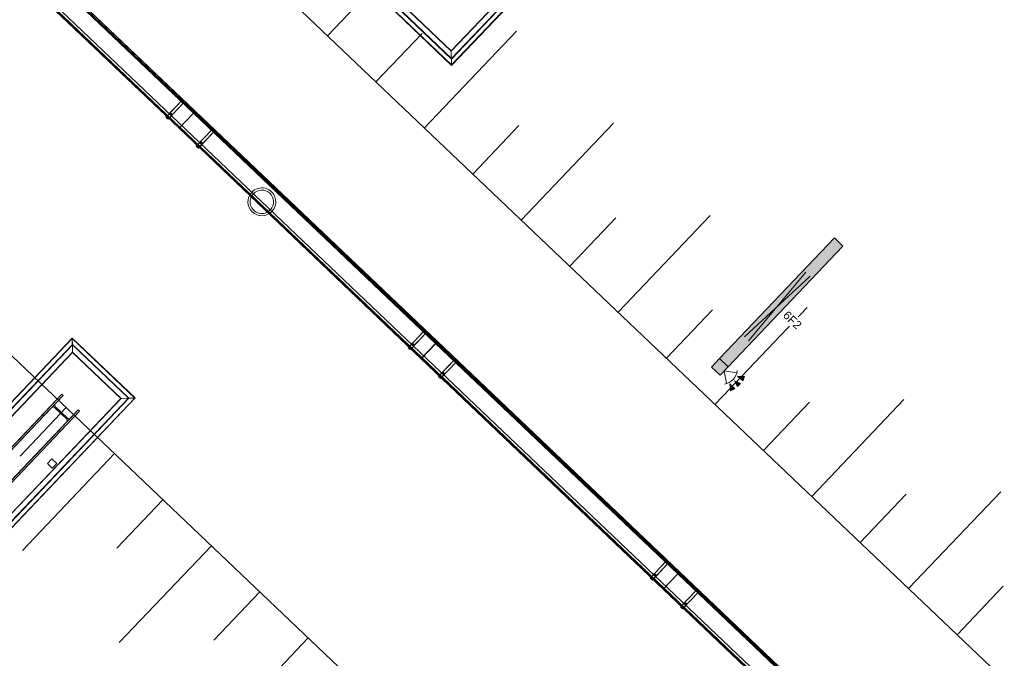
# Model space of a CAD drawing. Header units: metres. Extents: x 32343132.4 to 32343183.8, y 5699224 to 5699274.6.
# Tile 16 of 64: x 32343141.4 to 32343150.2, y 5699259 to 5699264.7. Entities that reach past the tile are written whole.
import ezdxf

# ---------------------------------------------------------------- set-up
doc = ezdxf.new("R2010")
doc.units = ezdxf.units.M
for name, color, linetype, lineweight in [('0-1', 7, 'Continuous', 5), ('A-ANNO-NOTE-1', 7, 'Continuous', 5), ('A-ANNO-NOTE-3', 7, 'Continuous', 9), ('A-DETL-GENF', 7, 'Continuous', 18), ('A-DETL-GENF-2', 7, 'Continuous', 50), ('E-LITE-EQPM', 7, 'Continuous', 50), ('E-LITE-EQPM-IDEN', 7, 'Continuous', 9)]:
    doc.layers.add(name, color=color, linetype=linetype, lineweight=lineweight)
for name, color, linetype, lineweight, true_color in [('A-DETL-1', 254, 'Continuous', 18, 0xbebebe), ('A-DETL-GENF-3', 2, 'Continuous', 50, 0xffff00), ('A-FLOR-HRAL-1', 7, 'Continuous', 5, 0xcccccc), ('A-GENM-1', 7, 'Continuous', 5, 0xcccccc), ('A-MASS-1', 7, 'Continuous', 5, 0xcccccc), ('S-COLS-2', 7, 'Continuous', 5, 0xcccccc)]:
    doc.layers.add(name, color=color, linetype=linetype, lineweight=lineweight, true_color=true_color)
doc.styles.add('Arial', font='arial.ttf', dxfattribs={"height": 0.075})

# ---------------------------------------------------------------- blocks, each defined once
blk = doc.blocks.new('Aushub - Aushub-3443405-TGA_190_LP5_GR_EG-TGA-01_G_')
at = {"layer": 'A-MASS-1'}
for p, q in [((63.5949, 11.5976), (64.0085, 12.0323)), ((63.616, 10.7493), (64.4432, 11.6187)), ((64.4643, 10.7704), (64.8779, 11.2051)), ((64.4854, 9.9222), (65.3126, 10.7916)), ((65.3337, 9.9433), (65.7473, 10.378)), ((65.3548, 9.095), (66.182, 9.9644))]:
    blk.add_line(p, q, dxfattribs=at)
blk = doc.blocks.new('Aushub1 - Aushub-3534796-TGA_190_LP5_GR_EG-TGA-01_G_')
at = {"layer": 'A-MASS-1'}
for p, q in [((66.6066, 15.6336), (67.4337, 16.503)), ((67.0413, 15.2201), (67.4548, 15.6548)), ((67.476, 14.8065), (68.3031, 15.6759)), ((67.9107, 14.3929), (68.3242, 14.8276)), ((68.3454, 13.9794), (69.1725, 14.8488)), ((68.7801, 13.5658), (69.1936, 14.0005)), ((69.2148, 13.1522), (70.0419, 14.0216)), ((69.6495, 12.7387), (70.063, 13.1734)), ((70.3235, 12.5767), (70.9113, 13.1945)), ((70.2774, 12.5283), (70.3079, 12.5603)), ((70.0842, 12.3251), (70.2224, 12.4704)), ((70.2391, 12.4879), (70.2681, 12.5184)), ((70.5189, 11.9115), (70.9324, 12.3462)), ((70.9536, 11.498), (71.7807, 12.3674)), ((71.3883, 11.0844), (71.8018, 11.5191)), ((71.823, 10.6708), (72.6501, 11.5402)), ((72.2577, 10.2573), (72.6712, 10.692))]:
    blk.add_line(p, q, dxfattribs=at)
blk = doc.blocks.new('HE-B-Stütze - 3883415-TGA_190_LP5_GR_EG-TGA-01_G_')
at = {"layer": 'S-COLS-2'}
for p, q in [((62.1406, 10.2285), (63.9705, 12.1519)), ((62.1522, 10.2175), (63.9821, 12.1409)), ((63.9705, 12.1519), (63.7961, 11.9686)), ((63.9129, 12.0682), (63.9821, 12.1409)), ((63.9821, 12.1409), (63.9705, 12.1519)), ((63.8768, 12.0302), (62.0405, 10.1001)), ((63.8076, 11.9575), (63.8768, 12.0302)), ((63.9041, 12.0328), (64.0143, 11.9281)), ((64.0218, 11.936), (63.9117, 12.0408)), ((61.9555, 10.0339), (63.7961, 11.9686)), ((61.9671, 10.0229), (63.8076, 11.9575)), ((62.2884, 10.0879), (64.1183, 12.0113)), ((62.3, 10.0769), (64.1299, 12.0003)), ((63.7961, 11.9686), (63.8076, 11.9575)), ((63.9554, 11.8169), (64.1299, 12.0003)), ((64.1183, 12.0113), (64.0491, 11.9386)), ((64.1299, 12.0003), (64.1183, 12.0113)), ((62.1767, 9.9705), (64.013, 11.9007)), ((64.013, 11.9007), (63.9439, 11.8279)), ((62.1033, 9.8933), (63.9439, 11.8279)), ((62.1149, 9.8823), (63.9554, 11.8169)), ((63.9439, 11.8279), (63.9554, 11.8169)), ((61.9555, 10.0339), (62.1406, 10.2285)), ((62.1522, 10.2175), (62.0788, 10.1403)), ((62.1406, 10.2285), (62.1522, 10.2175)), ((62.0405, 10.1001), (61.9671, 10.0229)), ((62.1788, 9.9988), (62.0687, 10.1036)), ((62.0767, 10.112), (62.1868, 10.0072)), ((62.3, 10.0769), (62.1149, 9.8823)), ((62.215, 10.0107), (62.2884, 10.0879)), ((62.2884, 10.0879), (62.3, 10.0769)), ((61.9671, 10.0229), (61.9555, 10.0339)), ((62.1033, 9.8933), (62.1767, 9.9705)), ((62.1149, 9.8823), (62.1033, 9.8933))]:
    blk.add_line(p, q, dxfattribs=at)
at = {"layer": 'S-COLS-2', "flags": 128}
for points in [[(63.8768, 12.0302), (63.8803, 12.0333), (63.8843, 12.0355), (63.8886, 12.0369), (63.8929, 12.0373), (63.8971, 12.0367), (63.9009, 12.0352), (63.9041, 12.0328)], [(63.9117, 12.0408), (63.9091, 12.0439), (63.9074, 12.0476), (63.9067, 12.0518), (63.9068, 12.0561), (63.908, 12.0604), (63.9101, 12.0645), (63.9129, 12.0682)], [(64.0491, 11.9386), (64.0456, 11.9356), (64.0416, 11.9333), (64.0374, 11.9319), (64.033, 11.9315), (64.0289, 11.9321), (64.0251, 11.9336), (64.0218, 11.936)], [(64.0143, 11.9281), (64.0168, 11.9249), (64.0185, 11.9212), (64.0193, 11.9171), (64.0191, 11.9127), (64.0179, 11.9084), (64.0159, 11.9043), (64.013, 11.9007)], [(62.0687, 10.1036), (62.0654, 10.1059), (62.0615, 10.1074), (62.0573, 10.1078), (62.0528, 10.1073), (62.0484, 10.1058), (62.0442, 10.1033), (62.0405, 10.1001)], [(62.0788, 10.1403), (62.0757, 10.1365), (62.0735, 10.1322), (62.0722, 10.1277), (62.0719, 10.1232), (62.0725, 10.1189), (62.0742, 10.1151), (62.0767, 10.112)], [(62.1767, 9.9705), (62.1797, 9.9743), (62.182, 9.9786), (62.1833, 9.9831), (62.1836, 9.9876), (62.183, 9.9919), (62.1813, 9.9957), (62.1788, 9.9988)], [(62.1868, 10.0072), (62.1901, 10.0049), (62.194, 10.0034), (62.1982, 10.003), (62.2027, 10.0035), (62.2071, 10.0051), (62.2113, 10.0075), (62.215, 10.0107)]]:
    blk.add_lwpolyline(points, dxfattribs=at)
blk = doc.blocks.new('construction-roof-accessories--rheinzink-rzk010046 - construction-roof-accessories--rheinzink-rzk010046-3213829-TGA_190_LP5_GR_EG-TGA-01_G_')
at = {"layer": 'A-GENM-1'}
for p, q in [((1.493, 0.1143), (-1.507, 0.1143)), ((-1.507, 0.1143), (-1.507, -0.0751)), ((1.493, 0.1133), (-1.507, 0.1133)), ((-1.507, -0.0741), (-1.507, 0.1133)), ((-1.507, 0.111), (-1.507, 0.1077)), ((-1.507, 0.111), (1.493, 0.111)), ((-1.507, 0.1085), (-1.507, 0.1101)), ((-1.507, 0.1101), (1.493, 0.1101)), ((-1.507, 0.1085), (-1.507, 0.1027)), ((-1.507, 0.1019), (-1.507, 0.1077)), ((-1.507, 0.1027), (-1.507, 0.1019)), ((-1.507, 0.1027), (1.493, 0.1027)), ((-1.507, 0.1019), (1.493, 0.1019)), ((1.493, -0.0751), (1.493, 0.1143)), ((1.493, 0.1133), (1.493, -0.0741)), ((1.493, 0.1077), (1.493, 0.111)), ((1.493, 0.1101), (1.493, 0.1085)), ((1.493, 0.1027), (1.493, 0.1085)), ((1.493, 0.1077), (1.493, 0.1019)), ((1.493, 0.1019), (1.493, 0.1027)), ((-1.507, -0.0741), (1.493, -0.0741)), ((-1.507, -0.0742), (-1.507, -0.0741)), ((-1.507, -0.0741), (1.493, -0.0741)), ((-1.507, -0.0741), (1.493, -0.0741)), ((-1.507, -0.0742), (-1.507, -0.0969)), ((-1.507, -0.0751), (1.493, -0.0751)), ((-1.507, -0.096), (-1.507, -0.0751)), ((1.493, -0.0751), (-1.507, -0.0751)), ((-1.507, -0.0751), (1.493, -0.0751)), ((1.493, -0.0809), (-1.507, -0.0809)), ((-1.507, -0.0809), (-1.507, -0.0826)), ((-1.507, -0.084), (-1.507, -0.081)), ((-1.507, -0.081), (1.493, -0.081)), ((1.493, -0.0818), (-1.507, -0.0818)), ((-1.507, -0.0829), (-1.507, -0.0818)), ((-1.507, -0.0819), (-1.507, -0.0848)), ((-1.507, -0.0819), (1.493, -0.0819)), ((-1.507, -0.0848), (-1.507, -0.084)), ((-1.507, -0.084), (1.493, -0.084)), ((-1.507, -0.0848), (1.493, -0.0848)), ((1.493, -0.0741), (1.493, -0.0742)), ((1.493, -0.0969), (1.493, -0.0742)), ((1.493, -0.0751), (1.493, -0.096)), ((1.493, -0.0826), (1.493, -0.0809)), ((1.493, -0.081), (1.493, -0.084)), ((1.493, -0.0818), (1.493, -0.0829)), ((1.493, -0.0848), (1.493, -0.0819)), ((1.493, -0.084), (1.493, -0.0848)), ((-1.507, -0.096), (1.493, -0.096)), ((-1.507, -0.0969), (1.493, -0.0969))]:
    blk.add_line(p, q, dxfattribs=at)
blk = doc.blocks.new('construction-roof-accessories--rheinzink-rzk010047 - construction-roof-accessories--rheinzink-rzk010047-3217442-TGA_190_LP5_GR_EG-TGA-01_G_')
at = {"layer": 'A-GENM-1'}
for p, q in [((-0.0129, 0.0759), (-0.0129, 0.0826)), ((-0.0129, 0.0826), (-0.0129, -0.1245)), ((-0.0129, 0.0826), (0.0129, 0.0826)), ((-0.0129, 0.0826), (0.0129, 0.0826)), ((0.0129, 0.0759), (-0.0129, 0.0759)), ((-0.0129, -0.1161), (-0.0129, 0.0759)), ((0.0129, 0.0759), (-0.0129, 0.0759)), ((-0.0125, 0.0822), (-0.0125, 0.0322)), ((-0.0125, 0.0322), (-0.0125, 0.0822)), ((-0.0125, 0.0822), (-0.0125, 0.0763)), ((-0.0125, 0.0263), (-0.0125, 0.0822)), ((0.0125, 0.0822), (-0.0125, 0.0822)), ((-0.0125, 0.0822), (0.0125, 0.0822)), ((-0.0125, 0.0822), (0.0125, 0.0822)), ((-0.0125, 0.0822), (0.0125, 0.0822)), ((-0.0125, 0.0763), (-0.0125, 0.0263)), ((0.0125, 0.0763), (-0.0125, 0.0763)), ((-0.0125, 0.0763), (0.0125, 0.0763)), ((-0.0125, 0.0322), (0.0125, 0.0322)), ((-0.0125, 0.0322), (0.0125, 0.0322)), ((-0.0125, 0.0263), (0.0125, 0.0263)), ((-0.0125, 0.0263), (0.0125, 0.0263)), ((-0.0105, 0.0749), (-0.0105, 0.0759)), ((-0.0105, 0.0759), (-0.0105, 0.0757)), ((-0.0105, 0.0759), (0.0105, 0.0759)), ((-0.0105, 0.0759), (0.0105, 0.0759)), ((0.0105, 0.0759), (-0.0105, 0.0759)), ((0.0105, 0.0759), (-0.0105, 0.0759)), ((-0.0105, 0.0749), (-0.0105, 0.0759)), ((-0.0105, 0.0759), (-0.0105, 0.0749)), ((-0.0105, 0.0757), (-0.0105, 0.0754)), ((-0.0105, 0.0757), (0.0105, 0.0757)), ((-0.0105, 0.0754), (-0.0105, 0.0744)), ((-0.0105, 0.0754), (0.0105, 0.0754)), ((-0.0105, 0.0754), (0.0105, 0.0754)), ((-0.0105, 0.0752), (-0.0105, 0.0754)), ((-0.0105, 0.0754), (-0.0105, 0.0744)), ((-0.0105, 0.0742), (-0.0105, 0.0752)), ((-0.0105, 0.0744), (-0.0105, 0.0749)), ((-0.0105, 0.0749), (0.0105, 0.0749)), ((-0.0105, 0.0749), (0.0105, 0.0749)), ((-0.0105, 0.0749), (0.0105, 0.0749)), ((-0.0105, 0.0749), (0.0105, 0.0749)), ((0.0105, 0.0744), (-0.0105, 0.0744)), ((-0.0105, 0.0744), (-0.0105, 0.0742)), ((0.0105, 0.0744), (-0.0105, 0.0744)), ((0, 0.0826), (-0.0045, 0.0826)), ((0, 0.0746), (-0.0045, 0.0746)), ((-0.0033, 0.0826), (-0.0033, 0.0746)), ((-0.0033, 0.0826), (0, 0.0826)), ((0, 0.0746), (-0.0033, 0.0746)), ((0, 0.0826), (0.0033, 0.0826)), ((0.0045, 0.0826), (0, 0.0826)), ((0.0033, 0.0746), (0, 0.0746)), ((0.0045, 0.0746), (0, 0.0746)), ((0.0033, 0.0746), (0.0033, 0.0826)), ((0.0105, 0.0757), (0.0105, 0.0759)), ((0.0105, 0.0759), (0.0105, 0.0749)), ((0.0105, 0.0759), (0.0105, 0.0749)), ((0.0105, 0.0759), (0.0105, 0.0749)), ((0.0105, 0.0754), (0.0105, 0.0757)), ((0.0105, 0.0744), (0.0105, 0.0754)), ((0.0105, 0.0754), (0.0105, 0.0752)), ((0.0105, 0.0744), (0.0105, 0.0754)), ((0.0105, 0.0742), (0.0105, 0.0752)), ((0.0105, 0.0749), (0.0105, 0.0744)), ((0.0105, 0.0742), (0.0105, 0.0744)), ((0.0125, 0.0822), (0.0125, 0.0263)), ((0.0125, 0.0763), (0.0125, 0.0822)), ((0.0125, 0.0822), (0.0125, 0.0322)), ((0.0125, 0.0322), (0.0125, 0.0822)), ((0.0125, 0.0263), (0.0125, 0.0763)), ((0.0129, -0.1245), (0.0129, 0.0826)), ((0.0129, 0.0826), (0.0129, 0.0759)), ((0.0129, 0.0759), (0.0129, -0.1161)), ((-0.0129, -0.1245), (-0.0129, -0.1161)), ((-0.0129, -0.1161), (0.0129, -0.1161)), ((-0.0129, -0.1245), (0.0129, -0.1245)), ((0.0129, -0.1161), (0.0129, -0.1245))]:
    blk.add_line(p, q, dxfattribs=at)
at = {"layer": 'A-GENM-1', "flags": 128}
for points in [[(-0.0045, 0.0826), (-0.0043, 0.0828), (-0.0041, 0.083), (-0.0039, 0.0831), (-0.0037, 0.0833), (-0.0035, 0.0834), (-0.0032, 0.0836), (-0.003, 0.0837), (-0.0028, 0.0838), (-0.0025, 0.0839), (-0.0023, 0.084), (-0.002, 0.0841), (-0.0018, 0.0842), (-0.0015, 0.0843), (-0.0012, 0.0843), (-0.001, 0.0844), (-0.0007, 0.0844), (-0.0005, 0.0845), (-0.0002, 0.0845), (0, 0.0845)], [(-0.004, 0.074), (-0.004, 0.074), (-0.004, 0.074), (-0.0041, 0.074), (-0.0041, 0.074), (-0.0041, 0.074), (-0.0041, 0.074), (-0.0041, 0.074), (-0.0042, 0.074), (-0.0042, 0.074), (-0.0042, 0.074), (-0.0042, 0.074), (-0.0042, 0.074), (-0.0043, 0.074), (-0.0043, 0.074), (-0.0043, 0.074), (-0.0043, 0.0741), (-0.0043, 0.0741), (-0.0043, 0.0741), (-0.0044, 0.0741), (-0.0044, 0.0741), (-0.0044, 0.0741), (-0.0044, 0.0741), (-0.0044, 0.0742), (-0.0044, 0.0742), (-0.0044, 0.0742), (-0.0044, 0.0742), (-0.0045, 0.0742), (-0.0045, 0.0743), (-0.0045, 0.0743), (-0.0045, 0.0743), (-0.0045, 0.0743), (-0.0045, 0.0743), (-0.0045, 0.0744), (-0.0045, 0.0744), (-0.0045, 0.0744), (-0.0045, 0.0744), (-0.0045, 0.0744), (-0.0045, 0.0745), (-0.0045, 0.0745), (-0.0045, 0.0745), (-0.0045, 0.0745), (-0.0045, 0.0745), (-0.0045, 0.0746), (-0.0045, 0.0746)], [(0, 0.074), (-0.0002, 0.074), (-0.0003, 0.074), (-0.0005, 0.074), (-0.0006, 0.074), (-0.0008, 0.074), (-0.0009, 0.074), (-0.0011, 0.074), (-0.0013, 0.074), (-0.0014, 0.074), (-0.0016, 0.074), (-0.0017, 0.074), (-0.0018, 0.074), (-0.002, 0.074), (-0.0021, 0.074), (-0.0023, 0.074), (-0.0024, 0.074), (-0.0025, 0.074), (-0.0026, 0.074), (-0.0027, 0.074), (-0.0029, 0.074), (-0.003, 0.074), (-0.0031, 0.074), (-0.0032, 0.074), (-0.0033, 0.074), (-0.0034, 0.074), (-0.0034, 0.074), (-0.0035, 0.074), (-0.0036, 0.074), (-0.0037, 0.074), (-0.0037, 0.074), (-0.0038, 0.074), (-0.0038, 0.074), (-0.0039, 0.074), (-0.0039, 0.074), (-0.0039, 0.074), (-0.004, 0.074), (-0.004, 0.074), (-0.004, 0.074), (-0.004, 0.074)], [(-0.004, 0.074), (-0.004, 0.074), (-0.004, 0.074), (-0.004, 0.074), (-0.0039, 0.074), (-0.0039, 0.074), (-0.0039, 0.074), (-0.0038, 0.074), (-0.0038, 0.074), (-0.0037, 0.074), (-0.0037, 0.074), (-0.0036, 0.074), (-0.0035, 0.074), (-0.0035, 0.074), (-0.0034, 0.074), (-0.0033, 0.074), (-0.0032, 0.074), (-0.0031, 0.074), (-0.003, 0.074), (-0.0029, 0.074), (-0.0028, 0.074), (-0.0027, 0.074), (-0.0025, 0.074), (-0.0024, 0.074), (-0.0023, 0.074), (-0.0022, 0.074), (-0.002, 0.074), (-0.0019, 0.074), (-0.0017, 0.074), (-0.0016, 0.074), (-0.0014, 0.074), (-0.0013, 0.074), (-0.0011, 0.074), (-0.001, 0.074), (-0.0008, 0.074), (-0.0007, 0.074), (-0.0005, 0.074), (-0.0004, 0.074), (-0.0002, 0.074), (0, 0.074), (0, 0.074)], [(0, 0.0845), (0.0003, 0.0845), (0.0005, 0.0845), (0.0008, 0.0844), (0.0011, 0.0844), (0.0013, 0.0843), (0.0016, 0.0843), (0.0018, 0.0842), (0.0021, 0.0841), (0.0023, 0.084), (0.0026, 0.0839), (0.0028, 0.0838), (0.0031, 0.0837), (0.0033, 0.0835), (0.0035, 0.0834), (0.0038, 0.0833), (0.004, 0.0831), (0.0042, 0.0829), (0.0044, 0.0827), (0.0045, 0.0826)], [(0, 0.074), (0.0002, 0.074), (0.0003, 0.074), (0.0005, 0.074), (0.0006, 0.074), (0.0008, 0.074), (0.0009, 0.074), (0.0011, 0.074), (0.0013, 0.074), (0.0014, 0.074), (0.0016, 0.074), (0.0017, 0.074), (0.0018, 0.074), (0.002, 0.074), (0.0021, 0.074), (0.0023, 0.074), (0.0024, 0.074), (0.0025, 0.074), (0.0026, 0.074), (0.0027, 0.074), (0.0029, 0.074), (0.003, 0.074), (0.0031, 0.074), (0.0032, 0.074), (0.0033, 0.074), (0.0034, 0.074), (0.0034, 0.074), (0.0035, 0.074), (0.0036, 0.074), (0.0037, 0.074), (0.0037, 0.074), (0.0038, 0.074), (0.0038, 0.074), (0.0039, 0.074), (0.0039, 0.074), (0.0039, 0.074), (0.004, 0.074), (0.004, 0.074), (0.004, 0.074), (0.004, 0.074)], [(0.004, 0.074), (0.004, 0.074), (0.004, 0.074), (0.004, 0.074), (0.0039, 0.074), (0.0039, 0.074), (0.0039, 0.074), (0.0038, 0.074), (0.0038, 0.074), (0.0037, 0.074), (0.0037, 0.074), (0.0036, 0.074), (0.0035, 0.074), (0.0035, 0.074), (0.0034, 0.074), (0.0033, 0.074), (0.0032, 0.074), (0.0031, 0.074), (0.003, 0.074), (0.0029, 0.074), (0.0028, 0.074), (0.0027, 0.074), (0.0025, 0.074), (0.0024, 0.074), (0.0023, 0.074), (0.0022, 0.074), (0.002, 0.074), (0.0019, 0.074), (0.0017, 0.074), (0.0016, 0.074), (0.0014, 0.074), (0.0013, 0.074), (0.0011, 0.074), (0.001, 0.074), (0.0008, 0.074), (0.0007, 0.074), (0.0005, 0.074), (0.0004, 0.074), (0.0002, 0.074), (0, 0.074), (0, 0.074)], [(0.0045, 0.0746), (0.0045, 0.0746), (0.0045, 0.0745), (0.0045, 0.0745), (0.0045, 0.0745), (0.0045, 0.0745), (0.0045, 0.0745), (0.0045, 0.0744), (0.0045, 0.0744), (0.0045, 0.0744), (0.0045, 0.0744), (0.0045, 0.0743), (0.0045, 0.0743), (0.0045, 0.0743), (0.0045, 0.0743), (0.0045, 0.0743), (0.0045, 0.0742), (0.0045, 0.0742), (0.0044, 0.0742), (0.0044, 0.0742), (0.0044, 0.0742), (0.0044, 0.0742), (0.0044, 0.0741), (0.0044, 0.0741), (0.0044, 0.0741), (0.0044, 0.0741), (0.0043, 0.0741), (0.0043, 0.0741), (0.0043, 0.0741), (0.0043, 0.074), (0.0043, 0.074), (0.0042, 0.074), (0.0042, 0.074), (0.0042, 0.074), (0.0042, 0.074), (0.0042, 0.074), (0.0042, 0.074), (0.0041, 0.074), (0.0041, 0.074), (0.0041, 0.074), (0.0041, 0.074), (0.004, 0.074), (0.004, 0.074), (0.004, 0.074), (0.004, 0.074)]]:
    blk.add_lwpolyline(points, dxfattribs=at)
at = {"layer": 'A-GENM-1'}
for centre in [(0, 0.0786), (0, 0.0776)]:
    blk.add_ellipse(centre, major_axis=(-0.0271, 0), ratio=0.13736, start_param=1.173287, end_param=1.968306, dxfattribs=at)
blk = doc.blocks.new('RO-Stütze _EN 10219-2_ - Anprallschutz-3556209-TGA_190_LP5_GR_EG-TGA-01_G_')
at = {"layer": 'S-COLS-2'}
for start, end in [(0, 180), (0, 180), (180, 0), (180, 0)]:
    blk.add_arc((0, 0), 0.105, start, end, dxfattribs=at)
for start_param, end_param in [(0, 3.141593), (0, 3.141593), (3.141593, 6.283185), (3.141593, 6.283185)]:
    blk.add_ellipse((0, 0), major_axis=(0.125, 0), ratio=1, start_param=start_param, end_param=end_param, dxfattribs=at)
blk = doc.blocks.new('Geländer - Geländer-4031964-TGA_190_LP5_GR_EG-TGA-01_G_')
at = {"layer": 'A-FLOR-HRAL-1'}
for p, q in [((72.7693, 20.808), (67.4665, 15.2342)), ((72.7693, 20.808), (67.4665, 15.2342)), ((72.7717, 20.808), (67.4666, 15.2318)), ((72.7717, 20.808), (67.4666, 15.2318)), ((72.8384, 20.8097), (67.4682, 15.1651)), ((72.8426, 20.8098), (67.4683, 15.1609)), ((67.4696, 15.1085), (72.8951, 20.8111)), ((67.4696, 15.1085), (72.8951, 20.8111)), ((67.4698, 15.1042), (72.8993, 20.8112)), ((67.4698, 15.1042), (72.8993, 20.8112)), ((67.4666, 15.2318), (67.0319, 15.6454)), ((67.4666, 15.2318), (67.0319, 15.6454)), ((67.4665, 15.2342), (67.0342, 15.6455)), ((67.4665, 15.2342), (67.0342, 15.6455)), ((66.9043, 15.6422), (67.4698, 15.1042)), ((66.9043, 15.6422), (67.4698, 15.1042)), ((66.9085, 15.6423), (67.4696, 15.1085)), ((66.9085, 15.6423), (67.4696, 15.1085)), ((67.4683, 15.1609), (66.9609, 15.6436)), ((67.4682, 15.1651), (66.9652, 15.6437)), ((67.4666, 15.2318), (67.4665, 15.2342)), ((67.4665, 15.2342), (67.4693, 15.1222)), ((67.4693, 15.1222), (67.4665, 15.2342)), ((67.4665, 15.2342), (67.4666, 15.2318)), ((67.4694, 15.1198), (67.4666, 15.2318)), ((67.4666, 15.2318), (67.4694, 15.1198)), ((67.4693, 15.1204), (67.4685, 15.1553)), ((67.4685, 15.1553), (67.4693, 15.1204)), ((67.4694, 15.1178), (67.4685, 15.1527)), ((67.4685, 15.1527), (67.4694, 15.1178))]:
    blk.add_line(p, q, dxfattribs=at)
for points in [[(67.4685, 15.1553), (67.4684, 15.1571), (67.4684, 15.1602), (67.4683, 15.1635), (67.4682, 15.1652), (67.4682, 15.1652), (67.4683, 15.1641), (67.4683, 15.1629), (67.4683, 15.1618), (67.4684, 15.1605), (67.4684, 15.1584), (67.4684, 15.1566), (67.4685, 15.1553)], [(67.4685, 15.1527), (67.4685, 15.1542), (67.4684, 15.1568), (67.4684, 15.1595), (67.4683, 15.1609), (67.4683, 15.1609), (67.4684, 15.16), (67.4684, 15.159), (67.4684, 15.1581), (67.4684, 15.157), (67.4685, 15.1553), (67.4685, 15.1538), (67.4685, 15.1527)]]:
    blk.add_open_spline(points, degree=3, knots=[0, 0, 0, 0, 0.142857, 0.285714, 0.428571, 0.571429, 0.678571, 0.732143, 0.785714, 0.839286, 0.892857, 1, 1, 1, 1], dxfattribs=at)
for points in [[(67.4693, 15.1222), (67.4694, 15.1201), (67.4694, 15.1164), (67.4696, 15.1121), (67.4696, 15.1093), (67.4697, 15.1082), (67.4696, 15.1088), (67.4696, 15.1111), (67.4695, 15.115), (67.4694, 15.1185), (67.4693, 15.1204)], [(67.4693, 15.1204), (67.4694, 15.1185), (67.4695, 15.115), (67.4696, 15.1111), (67.4696, 15.1088), (67.4697, 15.1082), (67.4696, 15.1093), (67.4696, 15.1121), (67.4694, 15.1164), (67.4694, 15.1201), (67.4693, 15.1222)], [(67.4694, 15.1198), (67.4694, 15.1175), (67.4695, 15.1133), (67.4697, 15.1084), (67.4697, 15.1052), (67.4698, 15.1039), (67.4697, 15.1046), (67.4697, 15.1072), (67.4696, 15.1116), (67.4695, 15.1156), (67.4694, 15.1178)], [(67.4694, 15.1178), (67.4695, 15.1156), (67.4696, 15.1116), (67.4697, 15.1072), (67.4697, 15.1046), (67.4698, 15.1039), (67.4697, 15.1052), (67.4697, 15.1084), (67.4695, 15.1133), (67.4694, 15.1175), (67.4694, 15.1198)]]:
    blk.add_open_spline(points, degree=3, dxfattribs=at)
blk = doc.blocks.new('Geländer - 60-4048510-TGA_190_LP5_GR_EG-TGA-01_G_')
at = {"layer": 'A-FLOR-HRAL-1'}
for p, q in [((0.03, 0.03), (-0.03, 0.03)), ((-0.03, 0.03), (-0.03, -0.03)), ((-0.03, -0.03), (-0.03, 0.03)), ((-0.03, 0.03), (0.03, 0.03)), ((0.03, -0.03), (0.03, 0.03)), ((0.03, 0.03), (0.03, -0.03)), ((-0.03, -0.03), (0.03, -0.03)), ((0.03, -0.03), (-0.03, -0.03))]:
    blk.add_line(p, q, dxfattribs=at)
blk = doc.blocks.new('Geländer - Geländer-4038925-TGA_190_LP5_GR_EG-TGA-01_G_')
at = {"layer": 'A-FLOR-HRAL-1'}
for p, q in [((64.0637, 12.6564), (58.6318, 6.947)), ((64.0637, 12.6564), (58.6318, 6.947)), ((64.0638, 12.6522), (58.636, 6.9471)), ((64.0638, 12.6522), (58.636, 6.9471)), ((64.6292, 12.1184), (64.0637, 12.6564)), ((64.6292, 12.1184), (64.0637, 12.6564)), ((64.6249, 12.1183), (64.0638, 12.6522)), ((64.6249, 12.1183), (64.0638, 12.6522)), ((64.0649, 12.6079), (64.064, 12.6429)), ((64.064, 12.6429), (64.0649, 12.6079)), ((64.0668, 12.5288), (64.064, 12.6409)), ((64.064, 12.6409), (64.0668, 12.5288)), ((64.0649, 12.6053), (64.0641, 12.6403)), ((64.0641, 12.6403), (64.0649, 12.6053)), ((58.6885, 6.9484), (64.0651, 12.5998)), ((58.6927, 6.9485), (64.0652, 12.5955)), ((64.0641, 12.6385), (64.0669, 12.5265)), ((64.0669, 12.5265), (64.0641, 12.6385)), ((64.0651, 12.5998), (64.5725, 12.117)), ((64.0652, 12.5955), (64.5683, 12.1169)), ((58.7594, 6.9502), (64.0668, 12.5288)), ((58.7594, 6.9502), (64.0668, 12.5288)), ((58.7618, 6.9502), (64.0669, 12.5265)), ((58.7618, 6.9502), (64.0669, 12.5265)), ((64.0668, 12.5288), (64.5015, 12.1153)), ((64.0669, 12.5265), (64.0668, 12.5288)), ((64.0668, 12.5288), (64.0669, 12.5265)), ((64.0668, 12.5288), (64.5015, 12.1153)), ((64.0669, 12.5265), (64.4992, 12.1152)), ((64.0669, 12.5265), (64.4992, 12.1152)), ((64.5015, 12.1153), (59.1941, 6.5366)), ((64.5015, 12.1153), (59.1941, 6.5366)), ((64.4992, 12.1152), (59.1941, 6.539)), ((64.4992, 12.1152), (59.1941, 6.539)), ((64.5683, 12.1169), (59.1958, 6.4699)), ((64.5725, 12.117), (59.1959, 6.4657)), ((59.1972, 6.4132), (64.6249, 12.1183)), ((59.1972, 6.4132), (64.6249, 12.1183)), ((59.1973, 6.409), (64.6292, 12.1184)), ((59.1973, 6.409), (64.6292, 12.1184)), ((64.4992, 12.1152), (64.6112, 12.118)), ((64.6112, 12.118), (64.4992, 12.1152)), ((64.5015, 12.1153), (64.4992, 12.1152)), ((64.4992, 12.1152), (64.5015, 12.1153)), ((64.6136, 12.1181), (64.5015, 12.1153)), ((64.5015, 12.1153), (64.6136, 12.1181)), ((64.613, 12.118), (64.578, 12.1172)), ((64.578, 12.1172), (64.613, 12.118)), ((64.6156, 12.1181), (64.5806, 12.1172)), ((64.5806, 12.1172), (64.6156, 12.1181))]:
    blk.add_line(p, q, dxfattribs=at)
for points in [[(64.064, 12.6429), (64.0639, 12.6451), (64.0638, 12.649), (64.0637, 12.6534), (64.0637, 12.6561), (64.0636, 12.6568), (64.0637, 12.6555), (64.0638, 12.6523), (64.0639, 12.6474), (64.064, 12.6432), (64.064, 12.6409)], [(64.064, 12.6409), (64.064, 12.6432), (64.0639, 12.6474), (64.0638, 12.6523), (64.0637, 12.6555), (64.0636, 12.6568), (64.0637, 12.6561), (64.0637, 12.6534), (64.0638, 12.649), (64.0639, 12.6451), (64.064, 12.6429)], [(64.0641, 12.6403), (64.064, 12.6422), (64.0639, 12.6457), (64.0638, 12.6496), (64.0638, 12.6519), (64.0638, 12.6525), (64.0638, 12.6514), (64.0638, 12.6486), (64.064, 12.6442), (64.064, 12.6405), (64.0641, 12.6385)], [(64.0641, 12.6385), (64.064, 12.6405), (64.064, 12.6442), (64.0638, 12.6486), (64.0638, 12.6514), (64.0638, 12.6525), (64.0638, 12.6519), (64.0638, 12.6496), (64.0639, 12.6457), (64.064, 12.6422), (64.0641, 12.6403)], [(64.6112, 12.118), (64.6132, 12.1181), (64.6169, 12.1181), (64.6213, 12.1182), (64.6241, 12.1183), (64.6252, 12.1183), (64.6246, 12.1183), (64.6223, 12.1183), (64.6184, 12.1182), (64.6149, 12.1181), (64.613, 12.118)], [(64.613, 12.118), (64.6149, 12.1181), (64.6184, 12.1182), (64.6223, 12.1183), (64.6246, 12.1183), (64.6252, 12.1183), (64.6241, 12.1183), (64.6213, 12.1182), (64.6169, 12.1181), (64.6132, 12.1181), (64.6112, 12.118)], [(64.6136, 12.1181), (64.6159, 12.1181), (64.6201, 12.1182), (64.625, 12.1183), (64.6282, 12.1184), (64.6295, 12.1185), (64.6288, 12.1184), (64.6261, 12.1184), (64.6217, 12.1182), (64.6178, 12.1182), (64.6156, 12.1181)], [(64.6156, 12.1181), (64.6178, 12.1182), (64.6217, 12.1182), (64.6261, 12.1184), (64.6288, 12.1184), (64.6295, 12.1185), (64.6282, 12.1184), (64.625, 12.1183), (64.6201, 12.1182), (64.6159, 12.1181), (64.6136, 12.1181)]]:
    blk.add_open_spline(points, degree=3, dxfattribs=at)
for points, knots in [([(64.0649, 12.6079), (64.0649, 12.6068), (64.0649, 12.6053), (64.065, 12.6037), (64.065, 12.6025), (64.065, 12.6016), (64.065, 12.6006), (64.0651, 12.5997), (64.0651, 12.5997), (64.065, 12.6011), (64.065, 12.6039), (64.0649, 12.6065), (64.0649, 12.6079)], [-1, -1, -1, -1, -0.892857, -0.839286, -0.785714, -0.732143, -0.678571, -0.571429, -0.428571, -0.285714, -0.142857, 0, 0, 0, 0]), ([(64.0649, 12.6053), (64.065, 12.604), (64.065, 12.6022), (64.0651, 12.6002), (64.0651, 12.5989), (64.0651, 12.5977), (64.0651, 12.5965), (64.0652, 12.5955), (64.0652, 12.5955), (64.0651, 12.5972), (64.065, 12.6005), (64.065, 12.6036), (64.0649, 12.6053)], [-1, -1, -1, -1, -0.892857, -0.839286, -0.785714, -0.732143, -0.678571, -0.571429, -0.428571, -0.285714, -0.142857, 0, 0, 0, 0]), ([(64.578, 12.1172), (64.5763, 12.1171), (64.5732, 12.1171), (64.5699, 12.117), (64.5682, 12.1169), (64.5682, 12.1169), (64.5692, 12.117), (64.5704, 12.117), (64.5716, 12.117), (64.5729, 12.117), (64.5749, 12.1171), (64.5767, 12.1171), (64.578, 12.1172)], [0, 0, 0, 0, 0.142857, 0.285714, 0.428571, 0.571429, 0.678571, 0.732143, 0.785714, 0.839286, 0.892857, 1, 1, 1, 1]), ([(64.5806, 12.1172), (64.5792, 12.1172), (64.5766, 12.1171), (64.5739, 12.1171), (64.5724, 12.117), (64.5724, 12.117), (64.5733, 12.1171), (64.5743, 12.1171), (64.5753, 12.1171), (64.5764, 12.1171), (64.5781, 12.1172), (64.5796, 12.1172), (64.5806, 12.1172)], [0, 0, 0, 0, 0.142857, 0.285714, 0.428571, 0.571429, 0.678571, 0.732143, 0.785714, 0.839286, 0.892857, 1, 1, 1, 1])]:
    blk.add_open_spline(points, degree=3, knots=knots, dxfattribs=at)
at = {"rotation": 136.4272566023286}
blk.add_blockref('Geländer - 60-4048510-TGA_190_LP5_GR_EG-TGA-01_G_', (63.883, 11.5305), dxfattribs=at)
blk = doc.blocks.new('ARC_190_LPX_FM_Stellplätze_rvt-1-TGA_190_LP5_GR_EG-TGA-01_G_')
at = {"layer": 'A-MASS-1'}
for p, q in [((32343176.2906, 5699233.9514), (32343141.8045, 5699266.7609)), ((32343176.2906, 5699233.9518), (32343141.8048, 5699266.7609)), ((32343139.0227, 5699263.837), (32343173.5089, 5699231.0275)), ((32343139.0227, 5699263.8366), (32343173.5085, 5699231.0275))]:
    blk.add_line(p, q, dxfattribs=at)
at = {"layer": 'A-FLOR-HRAL-1'}
for name in ['Geländer - Geländer-4031964-TGA_190_LP5_GR_EG-TGA-01_G_', 'Geländer - Geländer-4038925-TGA_190_LP5_GR_EG-TGA-01_G_']:
    blk.add_blockref(name, (32343077.7673, 5699249.1855), dxfattribs=at)
at = {"layer": 'A-GENM-1'}
for name, p, rotation in [('construction-roof-accessories--rheinzink-rzk010046 - construction-roof-accessories--rheinzink-rzk010046-3213829-TGA_190_LP5_GR_EG-TGA-01_G_', (32343141.7766, 5699264.8462), 136.4272566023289), ('construction-roof-accessories--rheinzink-rzk010047 - construction-roof-accessories--rheinzink-rzk010047-3217442-TGA_190_LP5_GR_EG-TGA-01_G_', (32343142.7387, 5699263.8751), 136.4272566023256), ('construction-roof-accessories--rheinzink-rzk010046 - construction-roof-accessories--rheinzink-rzk010046-3213829-TGA_190_LP5_GR_EG-TGA-01_G_', (32343143.9501, 5699262.7784), 136.4272566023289), ('construction-roof-accessories--rheinzink-rzk010047 - construction-roof-accessories--rheinzink-rzk010047-3217442-TGA_190_LP5_GR_EG-TGA-01_G_', (32343143.0112, 5699263.6159), 136.4272566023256), ('construction-roof-accessories--rheinzink-rzk010047 - construction-roof-accessories--rheinzink-rzk010047-3217442-TGA_190_LP5_GR_EG-TGA-01_G_', (32343144.913, 5699261.8065), 136.4272566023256), ('construction-roof-accessories--rheinzink-rzk010046 - construction-roof-accessories--rheinzink-rzk010046-3213829-TGA_190_LP5_GR_EG-TGA-01_G_', (32343146.1236, 5699260.7105), 136.4272566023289), ('construction-roof-accessories--rheinzink-rzk010047 - construction-roof-accessories--rheinzink-rzk010047-3217442-TGA_190_LP5_GR_EG-TGA-01_G_', (32343145.1847, 5699261.5481), 136.4272566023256), ('construction-roof-accessories--rheinzink-rzk010047 - construction-roof-accessories--rheinzink-rzk010047-3217442-TGA_190_LP5_GR_EG-TGA-01_G_', (32343147.0865, 5699259.7387), 136.4272566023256), ('construction-roof-accessories--rheinzink-rzk010046 - construction-roof-accessories--rheinzink-rzk010046-3213829-TGA_190_LP5_GR_EG-TGA-01_G_', (32343148.2971, 5699258.6427), 136.4272566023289), ('construction-roof-accessories--rheinzink-rzk010047 - construction-roof-accessories--rheinzink-rzk010047-3217442-TGA_190_LP5_GR_EG-TGA-01_G_', (32343147.3582, 5699259.4802), 136.4272566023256)]:
    blk.add_blockref(name, p, dxfattribs=dict(at, rotation=rotation))
at = {"layer": 'A-MASS-1'}
for name, p in [('Aushub1 - Aushub-3534796-TGA_190_LP5_GR_EG-TGA-01_G_', (32343077.5163, 5699248.9216)), ('Aushub - Aushub-3443405-TGA_190_LP5_GR_EG-TGA-01_G_', (32343077.7673, 5699249.1855))]:
    blk.add_blockref(name, p, dxfattribs=at)
at = {"layer": 'S-COLS-2', "rotation": 316.4272566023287}
blk.add_blockref('RO-Stütze _EN 10219-2_ - Anprallschutz-3556209-TGA_190_LP5_GR_EG-TGA-01_G_', (32343143.5333, 5699263.0651), dxfattribs=at)
blk.add_blockref('RO-Stütze _EN 10219-2_ - Anprallschutz-3556209-TGA_190_LP5_GR_EG-TGA-01_G_', (32343143.5333, 5699263.0651), dxfattribs=at)
at = {"layer": 'S-COLS-2'}
blk.add_blockref('HE-B-Stütze - 3883415-TGA_190_LP5_GR_EG-TGA-01_G_', (32343077.7673, 5699249.1855), dxfattribs=at)
blk = doc.blocks.new('Regiolux Parsa - PSO _ 1500 ETS9 - 2400lm _ 4000K - Feuchtraumleuchte - Bewegungsmelder-V1-TGA_190_LP5_GR_EG-TGA-01_G_')
at = {"layer": 'A-DETL-GENF-2'}
blk.add_hatch(color=256, dxfattribs=at).paths.add_polyline_path([(0.8, 0.0525), (0.695, 0.0525), (0.695, -0.0525), (0.8, -0.0525)])
at = {"layer": 'A-DETL-GENF-3'}
blk.add_hatch(color=256, dxfattribs=at).paths.add_polyline_path([(0.695, 0.0525), (-0.8, 0.0525), (-0.8, -0.0525), (0.695, -0.0525)])
at = {"layer": 'A-DETL-GENF'}
for p, q in [((-0.8, -0.0525), (-0.8, 0.0525)), ((-0.8, 0.0525), (0.695, 0.0525)), ((-0.4, -0.0262), (0.4, 0.0262)), ((0.4, -0.0262), (-0.4, 0.0262)), ((0.695, -0.0525), (0.695, 0.0525)), ((0.695, 0.0525), (0.8, 0.0525)), ((0.695, 0.0525), (0.695, -0.0525)), ((0.8, 0.0525), (0.8, -0.0525)), ((0.695, -0.0525), (-0.8, -0.0525)), ((0.8, -0.0525), (0.695, -0.0525))]:
    blk.add_line(p, q, dxfattribs=at)

msp = doc.modelspace()

# ---------------------------------------------------------------- hatches: boundary and pattern name
at = {"layer": 'A-ANNO-NOTE-1'}
for points in [[(32343147.7415, 5699261.368), (32343147.7791, 5699261.3867), (32343147.7341, 5699261.43)], [(32343147.8017, 5699261.4056), (32343147.8289, 5699261.4343), (32343147.7753, 5699261.4581)], [(32343147.8041, 5699261.5007), (32343147.8494, 5699261.4581), (32343147.8662, 5699261.4965)]]:
    msp.add_hatch(color=256, dxfattribs=at).paths.add_polyline_path(points)

# ---------------------------------------------------------------- linework, layer by layer
at = {"layer": 'A-ANNO-NOTE-3'}
for p, q in [((32343147.6822, 5699261.5466), (32343147.7056, 5699261.4335)), ((32343147.6822, 5699261.5466), (32343147.7963, 5699261.5289)), ((32343147.7791, 5699261.3867), (32343147.7341, 5699261.43)), ((32343147.7341, 5699261.43), (32343147.7415, 5699261.368)), ((32343147.8289, 5699261.4343), (32343147.7753, 5699261.4581)), ((32343147.7753, 5699261.4581), (32343147.8017, 5699261.4056)), ((32343147.8017, 5699261.4056), (32343147.8289, 5699261.4343)), ((32343147.8662, 5699261.4965), (32343147.8041, 5699261.5007)), ((32343147.8041, 5699261.5007), (32343147.8494, 5699261.4581)), ((32343147.8494, 5699261.4581), (32343147.8662, 5699261.4965)), ((32343147.7415, 5699261.368), (32343147.7791, 5699261.3867))]:
    msp.add_line(p, q, dxfattribs=at)
msp.add_ellipse((32343147.6683, 5699261.5598), major_axis=(-0.0085, 0.1313), ratio=1, start_param=3.206408, end_param=4.567765, dxfattribs=at)
at = {"layer": 'A-DETL-1'}
msp.add_line((32343175.4117, 5699232.7373), (32343140.6357, 5699265.8225), dxfattribs=at)

# ---------------------------------------------------------------- block references
at = {"layer": '0-1'}
msp.add_blockref('ARC_190_LPX_FM_Stellplätze_rvt-1-TGA_190_LP5_GR_EG-TGA-01_G_', (0, 0), dxfattribs=at)
at = {"layer": 'E-LITE-EQPM', "rotation": 226.4272566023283}
msp.add_blockref('Regiolux Parsa - PSO _ 1500 ETS9 - 2400lm _ 4000K - Feuchtraumleuchte - Bewegungsmelder-V1-TGA_190_LP5_GR_EG-TGA-01_G_', (32343148.1594, 5699262.1244), dxfattribs=at)

# ---------------------------------------------------------------- next in the draw order: texts
at = {"layer": 'E-LITE-EQPM-IDEN', "insert": (32343148.2563, 5699262.093), "char_height": 0.075, "width": 0.224472, "attachment_point": 1, "rotation": 316.42726, "style": 'Arial', "bg_fill": 3, "box_fill_scale": 1.25, "bg_fill_color": 256, "bg_fill_true_color": 13158600, "bg_fill_transparency": 0}
msp.add_mtext('6F2', dxfattribs=at)

doc.saveas('drawing.dxf')
